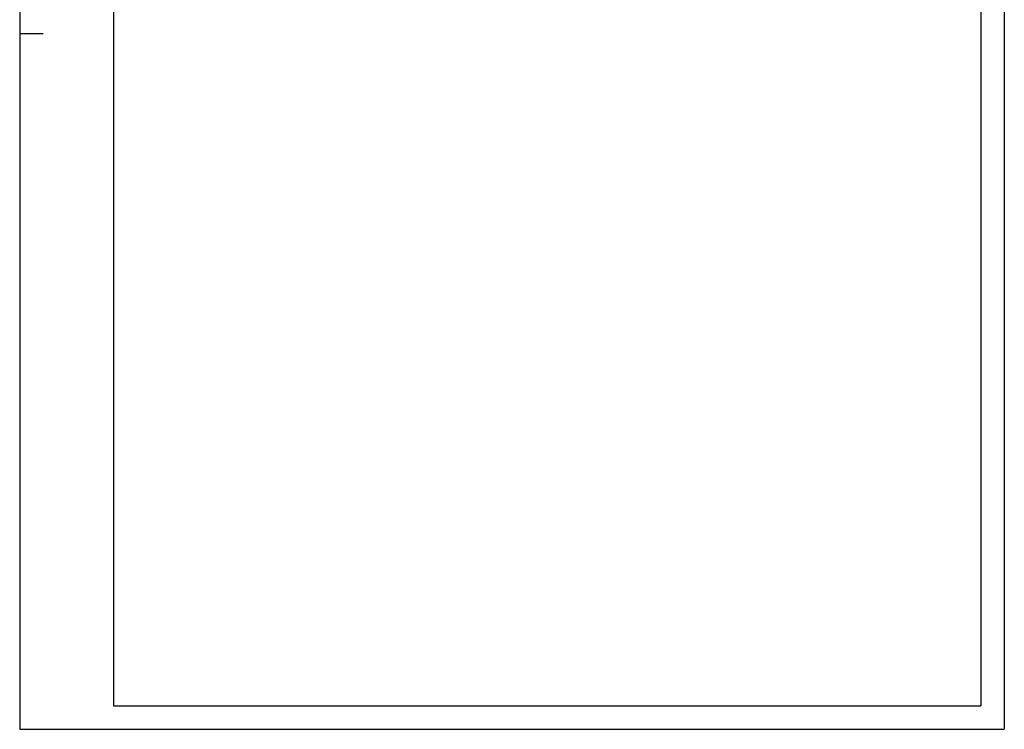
# Paper-space layout 'LEG-GEO DIN-A4' of a CAD drawing. Header units: metres. Extents: x 0 to 210, y 0 to 297.
# Tile 1 of 7: x 0 to 210, y 0 to 151. Entities that reach past the tile are written whole.
import ezdxf

# ---------------------------------------------------------------- set-up
doc = ezdxf.new("R2010")
doc.units = ezdxf.units.M
doc.layers.add('ZZ_LAYOUT', color=2, linetype='Continuous')

# ---------------------------------------------------------------- blocks, each defined once
blk = doc.blocks.new('LTV_A4')
at = {"color": 2}
for p, q in [((0, 297), (0, 0)), ((210, 297), (210, 0)), ((0, 0), (210, 0))]:
    blk.add_line(p, q, dxfattribs=at)
at = {"color": 5}
for p, q in [((20, 292), (20, 5)), ((205, 292), (205, 5)), ((20, 5), (205, 5))]:
    blk.add_line(p, q, dxfattribs=at)
at = {"color": 6}
blk.add_line((0, 148.5), (5, 148.5), dxfattribs=at)

psp = doc.layouts.new('LEG-GEO DIN-A4')

# ---------------------------------------------------------------- block references
at = {"layer": 'ZZ_LAYOUT'}
psp.add_blockref('LTV_A4', (0, 0), dxfattribs=at)

doc.saveas('drawing.dxf')
